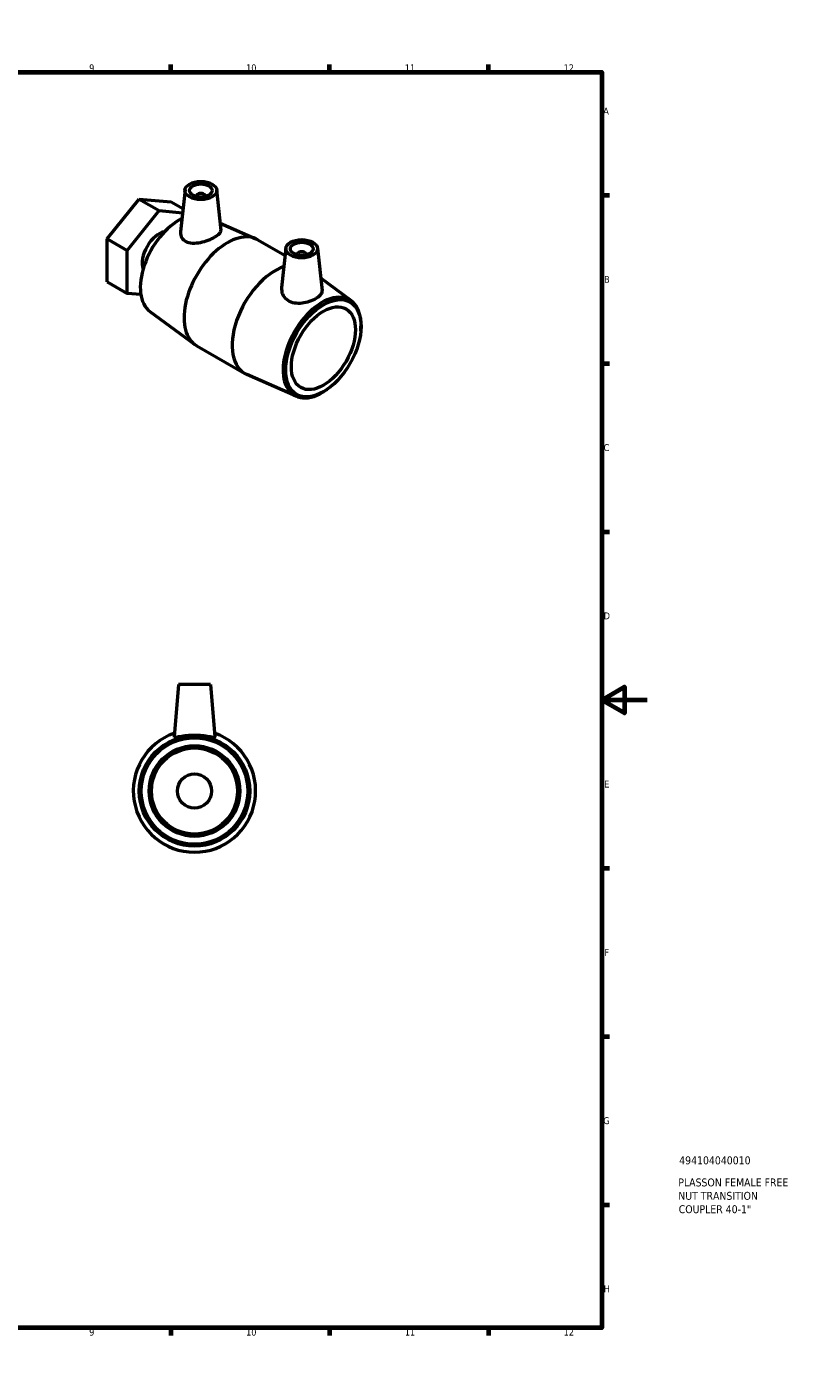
# Model space of a CAD drawing. Header units: millimetres. Extents: x 0 to 907, y -216 to 594.
# Tile 3 of 3: x 567 to 907, y 0 to 594. Entities that reach past the tile are written whole.
import ezdxf

# ---------------------------------------------------------------- set-up
doc = ezdxf.new("R2010")
doc.units = ezdxf.units.MM
for name, color, linetype, lineweight in [('Border (ANSI)', 7, 'Continuous', 70), ('Title (ISO)', 7, 'Continuous', 50), ('Visible (ANSI)', 7, 'Continuous', 50)]:
    doc.layers.add(name, color=color, linetype=linetype, lineweight=lineweight)
doc.styles.add('Note Text (ANSI)', font='tahoma.ttf')
doc.styles.add('Note Text (ISO)', font='tahoma.ttf')

# ---------------------------------------------------------------- blocks, each defined once
blk = doc.blocks.new('Borders Default Border')
at = {"layer": 'Border (ANSI)'}
for p, q in [((70.08, 574), (70.08, 577.45)), ((140.17, 574), (140.17, 577.45)), ((210.25, 574), (210.25, 577.45)), ((280.33, 574), (280.33, 577.45)), ((350.42, 574), (350.42, 577.45)), ((490.58, 574), (490.58, 577.45)), ((560.67, 574), (560.67, 577.45)), ((630.75, 574), (630.75, 577.45)), ((700.83, 574), (700.83, 577.45)), ((770.92, 574), (770.92, 577.45)), ((20, 519.75), (16.55, 519.75)), ((821, 519.75), (824.45, 519.75)), ((20, 445.5), (16.55, 445.5)), ((821, 445.5), (824.45, 445.5)), ((20, 371.25), (16.55, 371.25)), ((821, 371.25), (824.45, 371.25)), ((20, 222.75), (16.55, 222.75)), ((821, 222.75), (824.45, 222.75)), ((20, 148.5), (16.55, 148.5)), ((821, 148.5), (824.45, 148.5)), ((20, 74.25), (16.55, 74.25)), ((821, 74.25), (824.45, 74.25)), ((70.08, 20), (70.08, 16.55)), ((140.17, 20), (140.17, 16.55)), ((210.25, 20), (210.25, 16.55)), ((280.33, 20), (280.33, 16.55)), ((350.42, 20), (350.42, 16.55)), ((490.58, 20), (490.58, 16.55)), ((560.67, 20), (560.67, 16.55)), ((630.75, 20), (630.75, 16.55)), ((700.83, 20), (700.83, 16.55)), ((770.92, 20), (770.92, 16.55))]:
    blk.add_line(p, q, dxfattribs=at)
at = {"layer": 'Border (ANSI)', "flags": 128}
for points in [[(420.5, 594), (420.5, 574), (414.73, 584), (426.27, 584), (420.5, 574)], [(20, 20), (20, 574), (821, 574), (821, 20), (20, 20)], [(0, 297), (20, 297), (10, 302.77), (10, 291.23), (20, 297)], [(841, 297), (821, 297), (831, 302.77), (831, 291.23), (821, 297)], [(420.5, 0), (420.5, 20), (414.73, 10), (426.27, 10), (420.5, 20)]]:
    blk.add_lwpolyline(points, dxfattribs=at)
at = {"layer": 'Border (ANSI)', "attachment_point": 7, "style": 'Note Text (ANSI)'}
for s, insert, char_height in [('1', (34.35, 574.4), 3.05), ('2', (104.2, 574.4), 3.05), ('3', (174.26, 574.34), 3.05), ('4', (244.23, 574.4), 3.05), ('5', (314.48, 574.34), 3.05), ('6', (384.49, 574.34), 3.05), ('7', (454.6, 574.4), 3.05), ('8', (524.63, 574.33), 3.05), ('9', (594.7, 574.34), 3.05), ('10', (663.96, 574.34), 3.048), ('11', (734.04, 574.4), 3.048), ('12', (804.13, 574.4), 3.048), ('A', (16.78, 555.35), 3.05), ('A', (821.63, 555.35), 3.05), ('B', (17.15, 481.1), 3.05), ('B', (821.99, 481.1), 3.05), ('C', (16.95, 406.8), 3.05), ('C', (821.8, 406.8), 3.05), ('D', (16.96, 332.6), 3.05), ('D', (821.81, 332.6), 3.05), ('E', (17.21, 258.35), 3.05), ('E', (822.05, 258.35), 3.05), ('F', (17.29, 184.1), 3.05), ('F', (822.14, 184.1), 3.05), ('G', (16.81, 109.79), 3.05), ('G', (821.66, 109.79), 3.05), ('H', (16.97, 35.6), 3.05), ('H', (821.81, 35.6), 3.05), ('1', (34.35, 16.55), 3.05), ('2', (104.2, 16.55), 3.05), ('3', (174.26, 16.49), 3.05), ('4', (244.23, 16.55), 3.05), ('5', (314.48, 16.49), 3.05), ('6', (384.49, 16.49), 3.05), ('7', (454.6, 16.55), 3.05), ('8', (524.63, 16.48), 3.05), ('9', (594.7, 16.49), 3.05), ('10', (663.96, 16.49), 3.048), ('11', (734.04, 16.55), 3.048), ('12', (804.13, 16.55), 3.048)]:
    blk.add_mtext(s, dxfattribs=dict(at, insert=insert, char_height=char_height))
blk = doc.blocks.new('Title Blocks ISO')
at = {"layer": 'Title (ISO)', "style": 'Note Text (ISO)'}
for tag, p in [('PART_NUMBER_001', (34.13, 72.12)), ('DESCRIPTION_001', (33.74, 62.38)), ('DESCRIPTION_002', (33.74, 56.47)), ('DESCRIPTION_003', (33.94, 50.56))]:
    blk.add_attdef(tag, p, '', height=3.5, dxfattribs=at)

msp = doc.modelspace()

# ---------------------------------------------------------------- linework, layer by layer
at = {"layer": 'Visible (ANSI)'}
for p, q in [((602.592, 500.427), (616.766, 518.059)), ((616.766, 518.059), (625.605, 512.956)), ((616.766, 518.059), (630.94, 516.793)), ((630.94, 516.793), (636.116, 513.805)), ((637.003, 522.069), (635.011, 503.512)), ((641.99, 519.369), (641.99, 519.173)), ((645.99, 519.369), (645.99, 519.173)), ((650.976, 522.069), (652.882, 504.317)), ((611.431, 495.324), (625.605, 512.956)), ((625.605, 512.956), (635.926, 512.034)), ((652.547, 507.44), (668.271, 500.539)), ((602.592, 500.427), (611.431, 495.324)), ((602.592, 481.529), (602.592, 500.427)), ((669.157, 500.09), (681.206, 493.134)), ((611.431, 476.426), (611.431, 495.324)), ((681.551, 496.349), (679.669, 478.815)), ((686.537, 493.453), (686.537, 493.65)), ((690.537, 493.453), (690.537, 493.65)), ((695.524, 496.349), (697.528, 477.681)), ((602.592, 481.529), (611.431, 476.426)), ((710.457, 473.154), (696.949, 483.077)), ((617.499, 475.884), (611.431, 476.426)), ((621.545, 468.399), (641.325, 453.868)), ((714.619, 459.861), (714.669, 460.47)), ((642.157, 453.325), (663.37, 441.077)), ((686.134, 431.026), (664.257, 440.629)), ((699.728, 434.068), (699.225, 433.72)), ((634.192, 303.833), (632.168, 280.699)), ((648.192, 303.833), (634.192, 303.833)), ((648.192, 303.833), (650.216, 280.699))]:
    msp.add_line(p, q, dxfattribs=at)
for radius in [24.372, 23.5, 20, 19, 7.573]:
    msp.add_circle((641.192, 256.833), radius, dxfattribs=at)
msp.add_arc((641.192, 256.833), 27, 109.204097, 70.795903, dxfattribs=at)
for centre, major_axis in [((643.99, 521.819), (-7, 0)), ((643.99, 521.819), (5, 0)), ((688.537, 496.099), (-7, 0)), ((688.537, 496.099), (-5, 0)), ((698.083, 452.212), (-11.75, -20.352)), ((698.083, 452.212), (10, 17.321))]:
    msp.add_ellipse(centre, major_axis=major_axis, ratio=0.5773503, dxfattribs=at)
for centre, major_axis, start_param, end_param in [((643.99, 519.369), (-2, 0), 2.9638821, 6.4608959), ((634.444, 488.955), (-12.15, -21.044), 3.8568766, 6.2195027), ((625.605, 494.058), (-5.301, -9.181), 3.599167, 5.8256109), ((655.657, 476.707), (13.5, 23.383), 0, 3.1415927), ((688.537, 493.65), (-2, 0), 2.9638821, 6.4608959), ((676.87, 464.46), (-13.5, -23.383), 3.7259469, 6.346868), ((697.52, 452.538), (12.186, 21.107), 5.3986756, 10.3092877)]:
    msp.add_ellipse(centre, major_axis=major_axis, ratio=0.5773503, start_param=start_param, end_param=end_param, dxfattribs=at)
for points, knots in [([(635.011, 503.512), (635.001, 503.414), (634.993, 503.317), (634.963, 502.478), (635.146, 501.689), (635.97, 500.324), (636.611, 499.752), (637.362, 499.365)], [4.75469456, 4.75469456, 4.75469456, 4.75469456, 4.7977501, 4.7977501, 5.12819139, 5.12819139, 5.45863268, 5.45863268, 5.45863268, 5.45863268]), ([(637.362, 499.365), (638.168, 498.95), (639.196, 498.697), (641.445, 498.577), (642.667, 498.705), (644.937, 499.163), (646.141, 499.518), (648.374, 500.366), (649.403, 500.855), (651.036, 501.799), (651.737, 502.308), (652.662, 503.283), (652.887, 503.753), (652.89, 504.223), (652.887, 504.27), (652.882, 504.317)], [0, 0, 0, 0, 0.3546669, 0.3546669, 0.7093338, 0.7093338, 1.0559099, 1.0559099, 1.402486, 1.402486, 1.7490621, 1.7490621, 2.0956383, 2.0956383, 2.1341767, 2.1341767, 2.1341767, 2.1341767]), ([(679.67, 478.815), (679.649, 478.627), (679.638, 478.44), (679.636, 477.362), (679.866, 476.395), (680.823, 474.663), (681.551, 473.903), (682.41, 473.357)], [4.67570808, 4.67570808, 4.67570808, 4.67570808, 4.74929891, 4.74929891, 5.10396579, 5.10396579, 5.45863268, 5.45863268, 5.45863268, 5.45863268]), ([(682.41, 473.357), (683.21, 472.848), (684.215, 472.469), (686.396, 472.1), (687.571, 472.105), (689.765, 472.359), (690.935, 472.627), (693.094, 473.345), (694.081, 473.792), (695.651, 474.698), (696.337, 475.217), (697.266, 476.282), (697.51, 476.831), (697.543, 477.461), (697.54, 477.57), (697.527, 477.681)], [0, 0, 0, 0, 0.3304413, 0.3304413, 0.6608826, 0.6608826, 0.9938565, 0.9938565, 1.3268303, 1.3268303, 1.6598042, 1.6598042, 1.9927781, 1.9927781, 2.06076, 2.06076, 2.06076, 2.06076]), ([(632.172, 280.666), (632.207, 280.574), (632.464, 280.563), (633.424, 280.693), (634.125, 280.829), (635.715, 281.102), (636.716, 281.257), (638.899, 281.479), (640.082, 281.542), (642.302, 281.542), (643.485, 281.479), (645.668, 281.257), (646.668, 281.102), (648.258, 280.829), (648.96, 280.693), (649.919, 280.563), (650.177, 280.574), (650.215, 280.676), (650.217, 280.687), (650.215, 280.699)], [0, 0, 0, 0, 0.3304413, 0.3304413, 0.6608826, 0.6608826, 0.9938565, 0.9938565, 1.3268303, 1.3268303, 1.6598042, 1.6598042, 1.9927781, 1.9927781, 2.3232194, 2.3232194, 2.6536606, 2.6536606, 2.6890073, 2.6890073, 2.6890073, 2.6890073])]:
    msp.add_open_spline(points, degree=3, knots=knots, dxfattribs=at)
msp.add_open_spline([(632.168, 280.699), (632.167, 280.687), (632.168, 280.676), (632.172, 280.666)], degree=3, dxfattribs=at)

# ---------------------------------------------------------------- block references
msp.add_blockref('Borders Default Border', (0, 0))
msp.add_blockref('Title Blocks ISO', (821, 20)).add_auto_attribs({'PART_NUMBER_001': '494104040010', 'DESCRIPTION_001': 'PLASSON FEMALE FREE', 'DESCRIPTION_002': 'NUT TRANSITION', 'DESCRIPTION_003': 'COUPLER 40-1"'})

doc.saveas('drawing.dxf')
